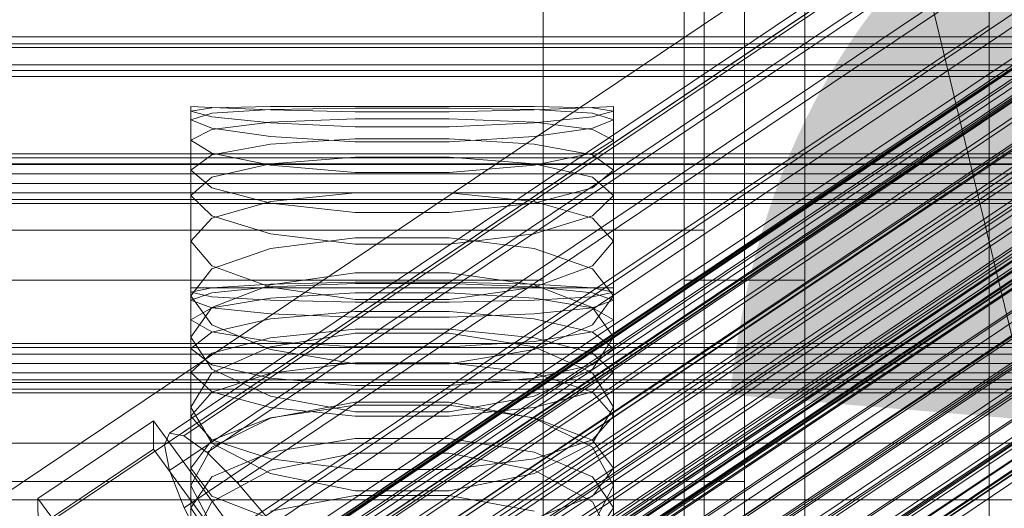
# Model space of a CAD drawing. Header units: millimetres. Extents: x -2233 to 65662, y -50530 to 6847.
# Tile 160 of 222: x 132 to 230, y -33923 to -33874. Entities that reach past the tile are written whole.
import ezdxf

# ---------------------------------------------------------------- set-up
doc = ezdxf.new("R2010")
doc.units = ezdxf.units.MM
for name, color, linetype, lineweight in [('COTAS_O', 1, 'Continuous', 0), ('COTAS_P', 1, 'Continuous', 0), ('frontal_briquetadora', 7, 'Continuous', 0), ('frontal_C01', 7, 'Continuous', 0), ('frontal_C02', 7, 'Continuous', 0), ('frontal_C03', 7, 'Continuous', 0)]:
    doc.layers.add(name, color=color, linetype=linetype, lineweight=lineweight)
doc.dimstyles.new('R19_100', dxfattribs={"dimtxt": 250, "dimasz": 150, "dimexe": 150, "dimexo": 80, "dimgap": 100, "dimtad": 1, "dimtih": 1, "dimtoh": 1, "dimdsep": 46, "dimcen": 0.09, "dimadec": 0, "dimazin": 0, "dimtfac": 1, "dimtdec": 4, "dimtofl": 0, "dimtmove": 0, "dimatfit": 3, "dimfxl": 1, "dimtolj": 1, "dimtzin": 0, "dimarcsym": 0})

# ---------------------------------------------------------------- blocks, each defined once
blk = doc.blocks.new('DIM_R32_39')
at = {"layer": 'COTAS_O'}
for p, q in [((-1725, -33700), (-1575, -33655)), ((1725, -33700), (1575, -33655)), ((-1725, -34400), (-1725, -33700)), ((-1725, -33700), (1725, -33700)), ((-1725, -33700), (-1575, -33745)), ((1725, -33700), (1575, -33745)), ((1725, -34400), (1725, -33700))]:
    blk.add_line(p, q, dxfattribs=at)
blk.add_text('3450 O', height=250, dxfattribs=at).set_placement((0, -33600))
blk = doc.blocks.new('DIM_R32_40')
at = {"layer": 'COTAS_P'}
for p, q in [((-150, -32200), (550, -32200)), ((550, -32200), (505, -32350)), ((550, -34800), (550, -32200)), ((550, -32200), (595, -32350)), ((550, -34800), (505, -34650)), ((550, -34800), (595, -34650)), ((-150, -34800), (550, -34800))]:
    blk.add_line(p, q, dxfattribs=at)
blk.add_text('2600 P', height=250, rotation=90, dxfattribs=at).set_placement((450, -33500))
blk = doc.blocks.new('DIM_R32_43')
at = {"layer": 'COTAS_O'}
for p, q in [((-650, -34200), (-500, -34155)), ((650, -34200), (500, -34155)), ((-650, -34900), (-650, -34200)), ((-650, -34200), (650, -34200)), ((-650, -34200), (-500, -34245)), ((650, -34200), (500, -34245)), ((650, -34900), (650, -34200))]:
    blk.add_line(p, q, dxfattribs=at)
blk.add_text('1300 O', height=250, dxfattribs=at).set_placement((0, -34100))

msp = doc.modelspace()

# ---------------------------------------------------------------- linework, layer by layer
at = {"layer": 'frontal_briquetadora'}
for p, q in [((200, -33765), (200, -33920)), ((204, -33920), (204, -33765)), ((210, -33820), (210, -34060)), ((210, -34260), (210, -33820)), ((210, -34680), (210, -33820)), ((210, -33820), (416.55, -34680)), ((210, -33853.384), (210, -34060)), ((210, -34060), (210, -33855.985)), ((210, -33858.384), (210, -34060)), ((184, -33860), (184, -33940)), ((198, -33940), (198, -33860)), ((210, -33860.559), (210, -34060)), ((200, -33877.066), (200, -33861.773)), ((200, -33862.803), (200, -33877.883)), ((210, -33862.488), (210, -34060)), ((210, -33864.153), (210, -34060)), ((210, -33865.538), (210, -34060)), ((210, -33866.629), (210, -34060)), ((210, -33867.416), (210, -34060)), ((210, -33867.891), (210, -34060)), ((210, -33868.05), (210, -34060)), ((200, -33883.135), (200, -33869.692)), ((200, -33870.936), (200, -33884.039)), ((184, -33880.454), (184, -33875.627)), ((198, -33880.454), (198, -33875.627)), ((210, -33880.454), (210, -33875.627)), ((200, -33888.245), (200, -33877.066)), ((200, -33877.883), (200, -33888.77)), ((184, -33889.153), (184, -33880.454)), ((198, -33889.153), (198, -33880.454)), ((210, -33889.153), (210, -33880.454)), ((151.08, -33882.856), (149, -33882.75)), ((149, -33900.75), (149, -33882.75)), ((149, -33883.222), (151.08, -33882.881)), ((151.08, -33883.775), (149, -33883.222)), ((149, -33901.201), (149, -33883.222)), ((151.08, -33882.881), (156.906, -33882.76)), ((156.906, -33883.094), (151.08, -33882.856)), ((156.906, -33883.063), (151.08, -33883.423)), ((156.906, -33882.76), (165.326, -33882.752)), ((165.326, -33882.922), (156.906, -33883.063)), ((165.326, -33883.285), (156.906, -33883.094)), ((165.326, -33882.752), (174.674, -33882.752)), ((174.674, -33882.922), (165.326, -33882.922)), ((174.674, -33883.285), (165.326, -33883.285)), ((174.674, -33882.752), (183.094, -33882.76)), ((183.094, -33883.063), (174.674, -33882.922)), ((183.094, -33883.094), (174.674, -33883.285)), ((183.094, -33882.76), (188.92, -33882.881)), ((188.92, -33882.856), (183.094, -33883.094)), ((188.92, -33883.423), (183.094, -33883.063)), ((191, -33882.75), (188.92, -33882.856)), ((188.92, -33882.881), (191, -33883.222)), ((191, -33883.222), (188.92, -33883.775)), ((191, -33900.75), (191, -33882.75)), ((191, -33901.201), (191, -33883.222)), ((200, -33883.253), (200, -33882.75)), ((200, -33883.285), (200, -33882.75)), ((200, -33882.75), (200, -33883.222)), ((200, -33891.871), (200, -33883.135)), ((200, -33883.222), (200, -33884.7)), ((200, -33884.763), (200, -33883.253)), ((200, -33884.826), (200, -33883.285)), ((151.08, -33883.423), (149, -33884.062)), ((149, -33902.002), (149, -33884.062)), ((149, -33884.062), (151.08, -33884.912)), ((156.906, -33884.371), (151.08, -33883.775)), ((156.906, -33884.304), (151.08, -33885.021)), ((165.326, -33883.964), (156.906, -33884.304)), ((165.326, -33884.761), (156.906, -33884.371)), ((174.674, -33883.964), (165.326, -33883.964)), ((183.094, -33884.304), (174.674, -33883.964)), ((183.094, -33884.371), (174.674, -33884.761)), ((188.92, -33883.775), (183.094, -33884.371)), ((188.92, -33885.021), (183.094, -33884.304)), ((191, -33884.062), (188.92, -33883.423)), ((188.92, -33884.912), (191, -33884.062)), ((191, -33902.002), (191, -33884.062)), ((200, -33884.039), (200, -33892.346)), ((151.08, -33885.021), (149, -33886.106)), ((151.08, -33884.912), (156.906, -33885.746)), ((174.674, -33884.761), (165.326, -33884.761)), ((183.094, -33885.746), (188.92, -33884.912)), ((191, -33886.106), (188.92, -33885.021)), ((200, -33884.7), (200, -33887.18)), ((200, -33887.273), (200, -33884.763)), ((200, -33887.368), (200, -33884.826)), ((149, -33903.952), (149, -33886.106)), ((151.08, -33887.4), (149, -33886.106)), ((156.906, -33885.746), (165.326, -33886.268)), ((156.906, -33886.485), (165.326, -33885.947)), ((165.326, -33885.947), (174.674, -33885.947)), ((165.326, -33886.268), (174.674, -33886.268)), ((174.674, -33886.268), (183.094, -33885.746)), ((174.674, -33885.947), (183.094, -33886.485)), ((191, -33886.106), (188.92, -33887.4)), ((191, -33903.952), (191, -33886.106)), ((151.08, -33887.559), (156.906, -33886.485)), ((183.094, -33886.485), (188.92, -33887.559)), ((200, -33887.18), (200, -33890.655)), ((200, -33890.779), (200, -33887.273)), ((149, -33889.086), (151.08, -33887.559)), ((156.906, -33888.59), (151.08, -33887.4)), ((165.326, -33887.791), (156.906, -33888.46)), ((174.674, -33887.791), (165.326, -33887.791)), ((183.094, -33888.46), (174.674, -33887.791)), ((188.92, -33887.4), (183.094, -33888.59)), ((188.92, -33887.559), (191, -33889.086)), ((200, -33890.905), (200, -33887.368)), ((200, -33894.218), (200, -33888.245)), ((151.08, -33890.822), (149, -33889.086)), ((149, -33906.796), (149, -33889.086)), ((156.906, -33888.46), (151.08, -33889.77)), ((165.326, -33889.308), (156.906, -33888.59)), ((183.094, -33888.59), (174.674, -33889.308)), ((188.92, -33889.77), (183.094, -33888.46)), ((184, -33900), (184, -33889.153)), ((191, -33889.086), (188.92, -33890.822)), ((191, -33906.796), (191, -33889.086)), ((198, -33900), (198, -33889.153)), ((200, -33888.77), (200, -33894.399)), ((210, -33900), (210, -33889.153)), ((151.08, -33889.77), (149, -33891.591)), ((174.674, -33889.308), (165.326, -33889.308)), ((191, -33891.591), (188.92, -33889.77)), ((156.906, -33892.364), (151.08, -33890.822)), ((188.92, -33890.822), (183.094, -33892.364)), ((200, -33890.655), (200, -33895.117)), ((200, -33895.272), (200, -33890.779)), ((200, -33895.428), (200, -33890.905)), ((149, -33909.185), (149, -33891.591)), ((149, -33891.591), (151.08, -33893.618)), ((156.906, -33892.198), (151.08, -33893.859)), ((165.326, -33891.333), (156.906, -33892.198)), ((174.674, -33891.333), (165.326, -33891.333)), ((183.094, -33892.198), (174.674, -33891.333)), ((188.92, -33893.859), (183.094, -33892.198)), ((188.92, -33893.618), (191, -33891.591)), ((191, -33909.185), (191, -33891.591)), ((200, -33895.045), (200, -33891.871)), ((165.326, -33893.278), (156.906, -33892.364)), ((183.094, -33892.364), (174.674, -33893.277)), ((200, -33892.346), (200, -33895.045)), ((151.08, -33893.859), (149, -33896.116)), ((151.08, -33893.618), (156.906, -33895.393)), ((174.674, -33893.277), (165.326, -33893.278)), ((183.094, -33895.393), (188.92, -33893.618)), ((191, -33896.116), (188.92, -33893.859)), ((200, -33895.045), (-160, -33895.045)), ((200, -33894.399), (200, -33894.218)), ((200, -33895.117), (200, -33900.553)), ((151.08, -33898.576), (149, -33896.116)), ((149, -33913.502), (149, -33896.116)), ((156.906, -33895.393), (165.326, -33896.435)), ((156.906, -33896.858), (165.326, -33895.8)), ((165.326, -33895.8), (174.674, -33895.8)), ((174.674, -33896.435), (183.094, -33895.393)), ((174.674, -33895.8), (183.094, -33896.858)), ((191, -33896.116), (188.92, -33898.576)), ((191, -33913.502), (191, -33896.116)), ((200, -33900.739), (200, -33895.272)), ((200, -33900.925), (200, -33895.428)), ((151.08, -33898.867), (156.906, -33896.858)), ((165.326, -33896.435), (174.674, -33896.435)), ((183.094, -33896.858), (188.92, -33898.867)), ((149, -33901.553), (151.08, -33898.867)), ((156.906, -33900.697), (151.08, -33898.576)), ((188.92, -33898.576), (183.094, -33900.697)), ((188.92, -33898.867), (191, -33901.553)), ((184, -33900), (-194, -33900)), ((165.326, -33899.285), (156.906, -33900.472)), ((174.674, -33899.285), (165.326, -33899.285)), ((183.094, -33900.472), (174.674, -33899.285)), ((184, -33900), (184, -33910.847)), ((210, -33900), (198, -33900)), ((198, -33900), (198, -33910.847)), ((210, -33900), (210, -33910.847)), ((149, -33900.75), (151.08, -33900.75)), ((151.08, -33900.754), (149, -33901.201)), ((156.907, -33900.395), (151.08, -33900.754)), ((156.906, -33900.472), (151.08, -33902.709)), ((151.08, -33901.257), (156.907, -33900.66)), ((151.08, -33900.75), (156.907, -33900.75)), ((165.326, -33901.931), (156.906, -33900.697)), ((165.327, -33900.196), (156.907, -33900.395)), ((156.907, -33900.66), (165.327, -33900.329)), ((156.907, -33900.75), (165.327, -33900.75)), ((174.673, -33900.196), (165.327, -33900.196)), ((165.327, -33900.329), (174.673, -33900.329)), ((165.327, -33900.75), (174.673, -33900.75)), ((183.093, -33900.395), (174.673, -33900.196)), ((174.673, -33900.329), (183.093, -33900.66)), ((174.673, -33900.75), (183.093, -33900.75)), ((183.094, -33900.697), (174.674, -33901.931)), ((188.92, -33900.754), (183.093, -33900.395)), ((183.093, -33900.66), (188.92, -33901.257)), ((183.093, -33900.75), (188.92, -33900.75)), ((188.92, -33902.709), (183.094, -33900.472)), ((188.92, -33900.75), (191, -33900.75)), ((191, -33901.201), (188.92, -33900.754)), ((200, -33900.553), (200, -33906.951)), ((200, -33907.167), (200, -33900.739)), ((200, -33907.383), (200, -33900.925)), ((149, -33901.201), (151.08, -33901.648)), ((149, -33902.002), (151.08, -33901.257)), ((151.08, -33904.442), (149, -33901.553)), ((149, -33918.691), (149, -33901.553)), ((151.08, -33901.648), (156.907, -33902.006)), ((151.08, -33902.762), (156.907, -33901.809)), ((156.907, -33901.809), (165.327, -33901.279)), ((174.674, -33901.931), (165.326, -33901.931)), ((165.327, -33901.279), (174.673, -33901.279)), ((174.673, -33901.279), (183.093, -33901.809)), ((183.093, -33902.006), (188.92, -33901.648)), ((183.093, -33901.809), (188.92, -33902.762)), ((188.92, -33901.648), (191, -33901.201)), ((188.92, -33901.257), (191, -33902.002)), ((191, -33901.553), (188.92, -33904.442)), ((191, -33918.691), (191, -33901.553)), ((151.08, -33902.746), (149, -33902.002)), ((151.08, -33902.709), (149, -33905.679)), ((149, -33903.952), (151.08, -33902.762)), ((156.907, -33903.344), (151.08, -33902.746)), ((156.907, -33902.006), (165.327, -33902.205)), ((165.327, -33902.205), (174.673, -33902.205)), ((174.673, -33902.205), (183.093, -33902.006)), ((188.92, -33902.746), (183.093, -33903.344)), ((191, -33902.002), (188.92, -33902.746)), ((191, -33905.679), (188.92, -33902.709)), ((188.92, -33902.762), (191, -33903.952)), ((149, -33903.952), (151.08, -33905.141)), ((156.907, -33903.856), (151.08, -33905.165)), ((165.327, -33903.131), (156.907, -33903.856)), ((165.327, -33903.675), (156.907, -33903.344)), ((174.673, -33903.131), (165.327, -33903.131)), ((174.673, -33903.675), (165.327, -33903.675)), ((183.093, -33903.856), (174.673, -33903.131)), ((183.093, -33903.344), (174.673, -33903.675)), ((188.92, -33905.165), (183.093, -33903.856)), ((188.92, -33905.141), (191, -33903.952)), ((156.906, -33906.903), (151.08, -33904.442)), ((156.907, -33905.719), (165.327, -33904.863)), ((165.327, -33904.863), (174.673, -33904.863)), ((174.673, -33904.863), (183.093, -33905.719)), ((188.92, -33904.442), (183.094, -33906.903)), ((151.08, -33905.165), (149, -33906.796)), ((149, -33922.627), (149, -33905.679)), ((149, -33905.679), (151.08, -33908.849)), ((151.08, -33905.141), (156.907, -33906.095)), ((151.08, -33907.261), (156.907, -33905.719)), ((165.326, -33905.267), (156.906, -33906.643)), ((174.674, -33905.267), (165.326, -33905.267)), ((183.094, -33906.643), (174.674, -33905.267)), ((183.093, -33906.095), (188.92, -33905.141)), ((183.093, -33905.719), (188.92, -33907.261)), ((191, -33906.796), (188.92, -33905.165)), ((188.92, -33908.849), (191, -33905.679)), ((191, -33922.627), (191, -33905.679)), ((149, -33906.796), (151.08, -33908.427)), ((156.906, -33906.643), (151.08, -33909.219)), ((156.907, -33906.095), (165.327, -33906.624)), ((165.327, -33906.624), (174.673, -33906.624)), ((174.673, -33906.624), (183.093, -33906.095)), ((188.92, -33909.219), (183.094, -33906.643)), ((188.92, -33908.427), (191, -33906.796)), ((149, -33909.185), (151.08, -33907.261)), ((165.326, -33908.325), (156.906, -33906.903)), ((183.094, -33906.903), (174.674, -33908.325)), ((188.92, -33907.261), (191, -33909.185)), ((200, -33906.951), (200, -33914.294)), ((200, -33914.539), (200, -33907.167)), ((200, -33914.784), (200, -33907.383)), ((151.08, -33908.427), (156.907, -33909.735)), ((156.907, -33909.253), (165.327, -33908.203)), ((174.674, -33908.325), (165.326, -33908.325)), ((165.327, -33908.203), (174.673, -33908.203)), ((174.673, -33908.203), (183.093, -33909.253)), ((183.093, -33909.735), (188.92, -33908.427)), ((151.08, -33911.108), (149, -33909.185)), ((151.08, -33909.219), (149, -33912.608)), ((151.08, -33908.849), (156.906, -33911.534)), ((151.08, -33911.144), (156.907, -33909.253)), ((156.907, -33909.735), (165.327, -33910.461)), ((174.673, -33910.461), (183.093, -33909.735)), ((183.093, -33909.253), (188.92, -33911.144)), ((183.094, -33911.534), (188.92, -33908.849)), ((191, -33909.185), (188.92, -33911.108)), ((191, -33912.608), (188.92, -33909.219)), ((165.327, -33910.461), (174.673, -33910.461)), ((149, -33913.502), (151.08, -33911.144)), ((156.907, -33912.651), (151.08, -33911.108)), ((156.906, -33911.534), (165.326, -33913.08)), ((174.674, -33913.08), (183.094, -33911.534)), ((188.92, -33911.108), (183.093, -33912.651)), ((184, -33910.847), (184, -33919.546)), ((188.92, -33911.144), (191, -33913.502)), ((198, -33910.847), (198, -33919.546)), ((210, -33910.847), (210, -33919.546)), ((151.08, -33916.193), (149, -33912.608)), ((149, -33929.238), (149, -33912.608)), ((156.906, -33913.701), (165.326, -33912.14)), ((165.327, -33912.428), (156.907, -33913.668)), ((165.327, -33913.507), (156.907, -33912.651)), ((165.326, -33912.14), (174.674, -33912.14)), ((174.673, -33912.428), (165.327, -33912.428)), ((183.093, -33913.668), (174.673, -33912.428)), ((183.093, -33912.651), (174.673, -33913.507)), ((174.674, -33912.14), (183.094, -33913.701)), ((191, -33912.608), (188.92, -33916.193)), ((191, -33929.238), (191, -33912.608)), ((149, -33913.502), (151.08, -33915.861)), ((156.907, -33913.668), (151.08, -33915.903)), ((151.08, -33916.61), (156.906, -33913.701)), ((165.326, -33913.08), (174.674, -33913.08)), ((174.673, -33913.507), (165.327, -33913.507)), ((188.92, -33915.903), (183.093, -33913.668)), ((183.094, -33913.701), (188.92, -33916.61)), ((188.92, -33915.861), (191, -33913.502)), ((200, -33914.294), (200, -33922.563)), ((200, -33922.836), (200, -33914.539)), ((200, -33923.11), (200, -33914.784)), ((151.08, -33915.903), (149, -33918.691)), ((149, -33920.41), (151.08, -33916.61)), ((151.08, -33915.861), (156.907, -33917.752)), ((156.906, -33919.209), (151.08, -33916.193)), ((156.907, -33917.096), (165.327, -33915.73)), ((165.327, -33915.73), (174.673, -33915.73)), ((174.673, -33915.73), (183.093, -33917.096)), ((183.093, -33917.752), (188.92, -33915.861)), ((188.92, -33916.193), (183.094, -33919.209)), ((191, -33918.691), (188.92, -33915.903)), ((188.92, -33916.61), (191, -33920.41)), ((151.08, -33919.558), (156.907, -33917.096)), ((165.326, -33917.209), (156.906, -33918.891)), ((174.674, -33917.209), (165.326, -33917.209)), ((183.094, -33918.891), (174.674, -33917.209)), ((183.093, -33917.096), (188.92, -33919.558)), ((156.907, -33917.752), (165.327, -33918.801)), ((174.673, -33918.801), (183.093, -33917.752)), ((149, -33918.691), (151.08, -33921.478)), ((149, -33922.627), (151.08, -33919.558)), ((156.906, -33918.891), (151.08, -33922.018)), ((165.326, -33920.937), (156.906, -33919.209)), ((165.327, -33918.801), (174.673, -33918.801)), ((183.094, -33919.209), (174.674, -33920.937)), ((188.92, -33922.018), (183.094, -33918.891)), ((184, -33919.546), (184, -33924.373)), ((188.92, -33921.478), (191, -33918.691)), ((188.92, -33919.558), (191, -33922.627)), ((198, -33919.546), (198, -33924.373)), ((210, -33919.546), (210, -33924.373)), ((200, -33920), (-160, -33920)), ((151.08, -33924.402), (149, -33920.41)), ((149, -33936.682), (149, -33920.41)), ((191, -33920.41), (188.92, -33924.402)), ((191, -33936.682), (191, -33920.41)), ((204, -33920), (200, -33920)), ((200, -33920), (200, -34100)), ((204, -34100), (204, -33920)), ((151.08, -33921.478), (156.907, -33923.713)), ((156.907, -33922.955), (165.327, -33921.403)), ((174.674, -33920.937), (165.326, -33920.937)), ((165.327, -33921.403), (174.673, -33921.403)), ((174.673, -33921.403), (183.093, -33922.955)), ((183.093, -33923.713), (188.92, -33921.478)), ((151.08, -33922.018), (149, -33926.087)), ((191, -33926.087), (188.92, -33922.018)), ((151.08, -33925.697), (149, -33922.627)), ((191, -33922.627), (188.92, -33925.697)), ((200, -33922.563), (200, -33931.737))]:
    msp.add_line(p, q, dxfattribs=at)
at = {"layer": 'frontal_C01'}
for p, q in [((146.872, -33915.19), (331.181, -33791.321)), ((148.32, -33915.455), (332.629, -33791.585)), ((146.383, -33916.366), (330.692, -33792.496)), ((150.629, -33917.141), (334.938, -33793.272)), ((141.218, -33938.743), (355.017, -33795.055)), ((141.731, -33938.837), (355.53, -33795.149)), ((146.887, -33918.901), (331.197, -33795.032)), ((141.045, -33939.16), (354.844, -33795.472)), ((142.549, -33939.435), (356.348, -33795.746)), ((153.641, -33920.135), (337.95, -33796.266)), ((141.224, -33940.058), (355.022, -33796.37)), ((143.617, -33940.495), (357.415, -33796.807)), ((141.742, -33941.377), (355.541, -33797.689)), ((144.861, -33941.947), (358.659, -33798.259)), ((148.35, -33922.624), (332.659, -33798.755)), ((142.565, -33943.027), (356.363, -33799.339)), ((359.995, -33800.002), (146.196, -33943.691)), ((143.635, -33944.895), (357.434, -33801.207)), ((157.152, -33924.232), (341.461, -33800.362)), ((147.533, -33945.607), (361.332, -33801.919)), ((144.881, -33946.855), (358.68, -33803.166)), ((148.779, -33947.566), (362.578, -33803.878)), ((150.672, -33927.28), (334.981, -33803.411)), ((146.218, -33948.771), (360.017, -33805.083)), ((149.85, -33949.434), (363.648, -33805.746)), ((345.231, -33805.283), (160.922, -33929.152)), ((147.554, -33950.515), (361.352, -33806.826)), ((150.672, -33951.084), (364.471, -33807.396)), ((148.798, -33951.966), (362.596, -33808.278)), ((151.191, -33952.403), (364.989, -33808.715)), ((153.694, -33932.552), (338.003, -33808.683)), ((149.865, -33953.027), (363.664, -33809.339)), ((150.683, -33953.625), (364.482, -33809.936)), ((151.196, -33953.718), (364.995, -33810.03)), ((151.369, -33953.302), (365.168, -33809.613)), ((164.693, -33934.561), (349.002, -33810.692)), ((157.211, -33938.081), (341.52, -33814.212)), ((168.21, -33940.09), (352.519, -33816.221)), ((160.982, -33943.491), (345.291, -33819.621)), ((171.232, -33945.363), (355.541, -33821.493)), ((164.752, -33948.411), (349.061, -33824.542)), ((173.554, -33950.019), (357.863, -33826.149)), ((168.263, -33952.508), (352.572, -33828.639)), ((175.016, -33953.741), (359.326, -33829.872)), ((171.275, -33955.501), (355.584, -33831.632)), ((175.521, -33956.277), (359.83, -33832.408)), ((173.584, -33957.188), (357.893, -33833.319)), ((175.032, -33957.452), (359.341, -33833.583)), ((228.298, -33855.539), (130, -33921.603)), ((228.298, -34130.544), (228.298, -33855.539)), ((130, -33927.361), (228.298, -33861.298)), ((228.298, -33861.298), (228.298, -34136.303)), ((133.809, -33921.683), (145.277, -33913.976)), ((145.277, -33913.976), (145.289, -33916.798)), ((145.277, -33913.976), (172.809, -33951.687)), ((146.383, -33916.366), (146.872, -33915.19)), ((146.872, -33915.19), (148.32, -33915.455)), ((148.32, -33915.455), (150.629, -33917.141)), ((-450, -33916.215), (450, -33916.215)), ((146.887, -33918.901), (146.383, -33916.366)), ((145.289, -33916.798), (133.821, -33924.506)), ((172.821, -33954.509), (145.289, -33916.798)), ((150.629, -33917.141), (153.641, -33920.135)), ((148.35, -33922.624), (146.887, -33918.901)), ((153.641, -33920.135), (157.152, -33924.232)), ((133.821, -33924.506), (133.809, -33921.683)), ((161.341, -33959.394), (133.809, -33921.683)), ((150.672, -33927.28), (148.35, -33922.624))]:
    msp.add_line(p, q, dxfattribs=at)
at = {"layer": 'frontal_C02'}
for p, q in [((228.298, -33874.707), (228.298, -33584.212)), ((228.298, -33589.943), (228.298, -33880.437)), ((146.872, -33933.95), (331.181, -33810.695)), ((148.32, -33934.108), (332.629, -33810.853)), ((146.383, -33935.233), (330.692, -33811.978)), ((150.629, -33935.695), (334.938, -33812.44)), ((141.045, -33957.913), (354.844, -33814.938)), ((141.218, -33957.459), (355.017, -33814.483)), ((141.731, -33957.515), (355.53, -33814.539)), ((146.887, -33937.869), (331.197, -33814.614)), ((141.224, -33958.847), (355.022, -33815.872)), ((142.549, -33958.077), (356.348, -33815.102)), ((153.641, -33938.604), (337.95, -33815.35)), ((143.617, -33959.108), (357.415, -33816.133)), ((141.742, -33960.197), (355.541, -33817.222)), ((144.861, -33960.537), (358.659, -33817.561)), ((148.35, -33941.678), (332.659, -33818.423)), ((142.565, -33961.871), (356.363, -33818.895)), ((359.995, -33819.291), (146.196, -33962.266)), ((157.152, -33942.637), (341.461, -33819.382)), ((143.635, -33963.754), (357.434, -33820.779)), ((147.533, -33964.178), (361.332, -33821.203)), ((144.881, -33965.719), (358.68, -33822.743)), ((148.779, -33966.143), (362.578, -33823.168)), ((150.672, -33946.401), (334.981, -33823.147)), ((146.218, -33967.631), (360.017, -33824.656)), ((345.231, -33824.263), (160.922, -33947.518)), ((149.85, -33968.027), (363.648, -33825.051)), ((147.554, -33969.361), (361.352, -33826.385)), ((150.672, -33969.7), (364.471, -33826.725)), ((148.798, -33970.789), (362.596, -33827.814)), ((151.191, -33971.05), (364.989, -33828.075)), ((153.694, -33951.717), (338.003, -33828.462)), ((149.865, -33971.82), (363.664, -33828.845)), ((150.683, -33972.383), (364.482, -33829.407)), ((151.196, -33972.439), (364.995, -33829.463)), ((151.369, -33971.984), (365.168, -33829.009)), ((164.693, -33952.915), (349.002, -33829.66)), ((157.211, -33957.262), (341.52, -33834.007)), ((168.21, -33958.46), (352.519, -33835.205)), ((160.982, -33962.659), (345.291, -33839.404)), ((228.298, -33874.707), (130, -33940.443)), ((228.298, -34165.201), (228.298, -33874.707)), ((228.298, -33874.707), (228.298, -33880.437)), ((-450, -33876.51), (450, -33876.51)), ((-311.15, -33875.833), (311.15, -33875.833)), ((-311.15, -33876.871), (311.15, -33876.871)), ((-311.15, -33878.619), (311.15, -33878.619)), ((-311.15, -33879.156), (311.15, -33879.156)), ((-311.15, -33879.752), (311.15, -33879.752)), ((130, -33946.173), (228.298, -33880.437)), ((228.298, -33880.437), (228.298, -34170.932)), ((450, -33888.432), (-450, -33888.432)), ((450, -33909.919), (-450, -33909.919)), ((-450, -33921.841), (450, -33921.841))]:
    msp.add_line(p, q, dxfattribs=at)
at = {"layer": 'frontal_C03'}
for p, q in [((1250, -33887.464), (-1250, -33887.464)), ((1250, -33887.85), (-1250, -33887.85)), ((1250, -33888.516), (-1250, -33888.516)), ((-1250, -33889.448), (1250, -33889.448)), ((1250, -33890.39), (-1250, -33890.39)), ((1250, -33891.322), (-1250, -33891.322)), ((1250, -33891.988), (-1250, -33891.988)), ((1250, -33892.375), (-1250, -33892.375)), ((1250, -33906.298), (-1250, -33906.298)), ((1250, -33906.684), (-1250, -33906.684)), ((1250, -33907.35), (-1250, -33907.35)), ((-1250, -33908.282), (1250, -33908.282)), ((1250, -33909.224), (-1250, -33909.224)), ((1250, -33910.156), (-1250, -33910.156)), ((1250, -33910.822), (-1250, -33910.822)), ((1250, -33911.208), (-1250, -33911.208))]:
    msp.add_line(p, q, dxfattribs=at)

# ---------------------------------------------------------------- dimensions: what is measured, and where the dimension line sits
at = {"layer": 'COTAS_O'}
for p1, p2, picture, middle in [((-1725, -34400), (1725, -34400), 'DIM_R32_39', (0, -33700)), ((-650, -34900), (650, -34900), 'DIM_R32_43', (0, -34200))]:
    dim = msp.add_aligned_dim(p1=p1, p2=p2, distance=700, text='<> O', dimstyle='R19_100', dxfattribs=at)
    dim.commit()
    dim.dimension.update_dxf_attribs({"geometry": picture, "text_midpoint": middle})
at = {"layer": 'COTAS_P'}
dim = msp.add_aligned_dim(p1=(-150, -34800), p2=(-150, -32200), distance=-700, text='<> P', dimstyle='R19_100', dxfattribs=at)
dim.commit()
dim.dimension.update_dxf_attribs({"geometry": 'DIM_R32_40', "text_midpoint": (550, -33500)})

doc.saveas('drawing.dxf')
